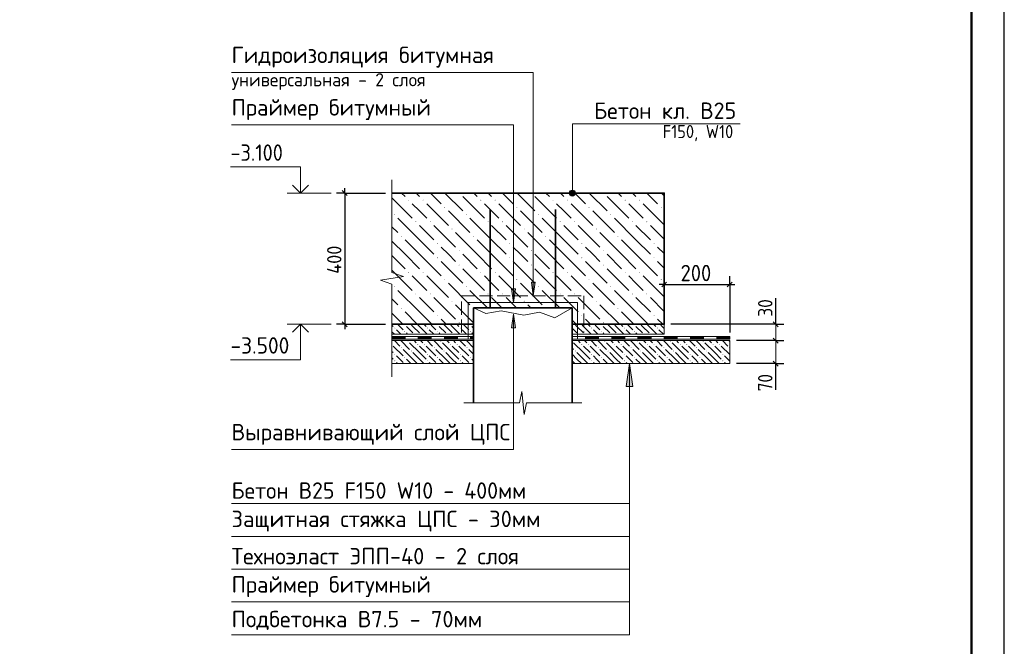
# Model space of a CAD drawing. Header units: millimetres. Extents: x 0 to 42000, y 0 to 29700.
# Tile 28 of 29: x 26992 to 42000, y 8023 to 17576. Entities that reach past the tile are written whole.
import ezdxf

# ---------------------------------------------------------------- set-up
doc = ezdxf.new("R2010")
doc.units = ezdxf.units.MM
doc.linetypes.add('______2', pattern=[270, 200, -70])
for name, color, linetype, lineweight in [('Standard', 7, 'Continuous', 25), ('Высотные отметки', 7, 'Continuous', 25), ('Позиционная метка номер позиции', 7, 'Continuous', 13), ('Примечания', 7, 'Continuous', 13), ('Размерная линия_ общее', 7, 'Continuous', 13), ('Текст_ общее', 7, 'Continuous', 25)]:
    doc.layers.add(name, color=color, linetype=linetype, lineweight=lineweight)
doc.layers.add('Размерная выноска', color=7, linetype='Continuous')
doc.styles.add('ISOCPEUR', font='txt')

msp = doc.modelspace()

# ---------------------------------------------------------------- hatches: boundary and pattern name
at = {"layer": 'Standard', "linetype": 'Continuous', "lineweight": 13, "transparency": 33554687}
for points in [[(33691, 14929), (33687, 14933), (33695, 14933)], [(34791, 14929), (34787, 14933), (34795, 14933)], [(35891, 14929), (35887, 14933), (35895, 14933)], [(32921, 14819), (32914, 14825), (32921, 14832), (32927, 14825)], [(33141, 14819), (33134, 14825), (33141, 14832), (33147, 14825)], [(33471, 14709), (33464, 14715), (33471, 14722), (33477, 14715)], [(34021, 14819), (34014, 14825), (34021, 14832), (34027, 14825)], [(34241, 14819), (34234, 14825), (34241, 14832), (34247, 14825)], [(34571, 14709), (34564, 14715), (34571, 14722), (34577, 14715)], [(35121, 14819), (35114, 14825), (35121, 14832), (35127, 14825)], [(35341, 14819), (35334, 14825), (35341, 14832), (35347, 14825)], [(35671, 14709), (35664, 14715), (35671, 14722), (35677, 14715)], [(36221, 14819), (36214, 14825), (36221, 14832), (36227, 14825)], [(36441, 14819), (36434, 14825), (36441, 14832), (36447, 14825)], [(36771, 14709), (36764, 14715), (36771, 14722), (36777, 14715)], [(32701, 14599), (32694, 14605), (32701, 14612), (32707, 14605)], [(33801, 14599), (33794, 14605), (33801, 14612), (33807, 14605)], [(34901, 14599), (34894, 14605), (34901, 14612), (34907, 14605)], [(36001, 14599), (35994, 14605), (36001, 14612), (36007, 14605)], [(33031, 14489), (33024, 14495), (33031, 14502), (33037, 14495)], [(33251, 14489), (33244, 14495), (33251, 14502), (33257, 14495)], [(34131, 14489), (34124, 14495), (34131, 14502), (34137, 14495)], [(34351, 14489), (34344, 14495), (34351, 14502), (34357, 14495)], [(35231, 14489), (35224, 14495), (35231, 14502), (35237, 14495)], [(35451, 14489), (35444, 14495), (35451, 14502), (35457, 14495)], [(36331, 14489), (36324, 14495), (36331, 14502), (36337, 14495)], [(36551, 14489), (36544, 14495), (36551, 14502), (36557, 14495)], [(32811, 14269), (32804, 14275), (32811, 14282), (32817, 14275)], [(33581, 14379), (33574, 14385), (33581, 14392), (33587, 14385)], [(33911, 14269), (33904, 14275), (33911, 14282), (33917, 14275)], [(34681, 14379), (34674, 14385), (34681, 14392), (34687, 14385)], [(35011, 14269), (35004, 14275), (35011, 14282), (35017, 14275)], [(35781, 14379), (35774, 14385), (35781, 14392), (35787, 14385)], [(36111, 14269), (36104, 14275), (36111, 14282), (36117, 14275)], [(33361, 14159), (33354, 14165), (33361, 14172), (33367, 14165)], [(34461, 14159), (34454, 14165), (34461, 14172), (34467, 14165)], [(35561, 14159), (35554, 14165), (35561, 14172), (35567, 14165)], [(36661, 14159), (36654, 14165), (36661, 14172), (36667, 14165)], [(33691, 14049), (33684, 14055), (33691, 14062), (33697, 14055)], [(34791, 14049), (34784, 14055), (34791, 14062), (34797, 14055)], [(35891, 14049), (35884, 14055), (35891, 14062), (35897, 14055)], [(33361, 13939), (33354, 13945), (33361, 13952), (33367, 13945)], [(33691, 13829), (33684, 13835), (33691, 13842), (33697, 13835)], [(34461, 13939), (34454, 13945), (34461, 13952), (34467, 13945)], [(34791, 13829), (34784, 13835), (34791, 13842), (34797, 13835)], [(35561, 13939), (35554, 13945), (35561, 13952), (35567, 13945)], [(35891, 13829), (35884, 13835), (35891, 13842), (35897, 13835)], [(36661, 13939), (36654, 13945), (36661, 13952), (36667, 13945)], [(32921, 13719), (32914, 13725), (32921, 13732), (32927, 13725)], [(33141, 13719), (33134, 13725), (33141, 13732), (33147, 13725)], [(34021, 13719), (34014, 13725), (34021, 13732), (34027, 13725)], [(34241, 13719), (34234, 13725), (34241, 13732), (34247, 13725)], [(35121, 13719), (35114, 13725), (35121, 13732), (35127, 13725)], [(35341, 13719), (35334, 13725), (35341, 13732), (35347, 13725)], [(36221, 13719), (36214, 13725), (36221, 13732), (36227, 13725)], [(36441, 13719), (36434, 13725), (36441, 13732), (36447, 13725)], [(32701, 13499), (32694, 13505), (32701, 13512), (32707, 13505)], [(33471, 13609), (33464, 13615), (33471, 13622), (33477, 13615)], [(33801, 13499), (33794, 13505), (33801, 13512), (33807, 13505)], [(34571, 13609), (34564, 13615), (34571, 13622), (34577, 13615)], [(34901, 13499), (34894, 13505), (34901, 13512), (34907, 13505)], [(35671, 13609), (35664, 13615), (35671, 13622), (35677, 13615)], [(36001, 13499), (35994, 13505), (36001, 13512), (36007, 13505)], [(36771, 13609), (36764, 13615), (36771, 13622), (36777, 13615)], [(33031, 13389), (33024, 13395), (33031, 13402), (33037, 13395)], [(33251, 13389), (33244, 13395), (33251, 13402), (33257, 13395)], [(34131, 13389), (34124, 13395), (34131, 13402), (34137, 13395)], [(34351, 13389), (34344, 13395), (34351, 13402), (34357, 13395)], [(35231, 13389), (35224, 13395), (35231, 13402), (35237, 13395)], [(35451, 13389), (35444, 13395), (35451, 13402), (35457, 13395)], [(36331, 13389), (36324, 13395), (36331, 13402), (36337, 13395)], [(36551, 13389), (36544, 13395), (36551, 13402), (36557, 13395)], [(33581, 13279), (33574, 13285), (33581, 13292), (33587, 13285)], [(34681, 13279), (34674, 13285), (34681, 13292), (34687, 13285)], [(35781, 13279), (35774, 13285), (35781, 13292), (35787, 13285)], [(32811, 13169), (32804, 13175), (32811, 13182), (32817, 13175)], [(33361, 13059), (33354, 13065), (33361, 13072), (33367, 13065)], [(33911, 13169), (33904, 13175), (33911, 13182), (33911, 13181), (33911, 13169)], [(35561, 13059), (35554, 13065), (35561, 13072), (35567, 13065)], [(36111, 13169), (36104, 13175), (36111, 13182), (36117, 13175)], [(36661, 13059), (36654, 13065), (36661, 13072), (36667, 13065)], [(32861, 12919), (32854, 12925), (32861, 12932), (32867, 12925)], [(33361, 12919), (33354, 12925), (33361, 12932), (33367, 12925)], [(33691, 12949), (33684, 12955), (33691, 12962), (33697, 12955)], [(33861, 12919), (33854, 12925), (33861, 12932), (33867, 12925)], [(35861, 12919), (35854, 12925), (35861, 12932), (35867, 12925)], [(35891, 12949), (35884, 12955), (35891, 12962), (35897, 12955)], [(36361, 12919), (36354, 12925), (36361, 12932), (36367, 12925)], [(32711, 12869), (32704, 12875), (32711, 12882), (32717, 12875)], [(32861, 12819), (32854, 12825), (32861, 12832), (32867, 12825)], [(33211, 12869), (33204, 12875), (33211, 12882), (33217, 12875)], [(33361, 12819), (33354, 12825), (33361, 12832), (33367, 12825)], [(33711, 12869), (33704, 12875), (33711, 12882), (33717, 12875)], [(33861, 12819), (33854, 12825), (33861, 12832), (33867, 12825)], [(35711, 12869), (35704, 12875), (35711, 12882), (35717, 12875)], [(35861, 12819), (35854, 12825), (35861, 12832), (35867, 12825)], [(36211, 12869), (36204, 12875), (36211, 12882), (36217, 12875)], [(36361, 12819), (36354, 12825), (36361, 12832), (36367, 12825)], [(36711, 12869), (36704, 12875), (36711, 12882), (36717, 12875)], [(32666, 12627), (32667, 12625), (32666, 12624)], [(32911, 12669), (32904, 12675), (32911, 12682), (32917, 12675)], [(33061, 12619), (33054, 12625), (33061, 12632), (33067, 12625)], [(33161, 12619), (33154, 12625), (33161, 12632), (33167, 12625)], [(33411, 12669), (33404, 12675), (33411, 12682), (33417, 12675)], [(33561, 12619), (33554, 12625), (33561, 12632), (33567, 12625)], [(33661, 12619), (33654, 12625), (33661, 12632), (33667, 12625)], [(33911, 12669), (33904, 12675), (33911, 12682), (33911, 12681), (33911, 12669)], [(35411, 12681), (35417, 12675), (35411, 12669)], [(35561, 12619), (35554, 12625), (35561, 12632), (35567, 12625)], [(35661, 12619), (35654, 12625), (35661, 12632), (35667, 12625)], [(35911, 12669), (35904, 12675), (35911, 12682), (35917, 12675)], [(36061, 12619), (36054, 12625), (36061, 12632), (36067, 12625)], [(36161, 12619), (36154, 12625), (36161, 12632), (36167, 12625)], [(36411, 12669), (36404, 12675), (36411, 12682), (36417, 12675)], [(36561, 12619), (36554, 12625), (36561, 12632), (36567, 12625)], [(36661, 12619), (36654, 12625), (36661, 12632), (36667, 12625)], [(36911, 12669), (36904, 12675), (36911, 12682), (36917, 12675)], [(37061, 12619), (37054, 12625), (37061, 12632), (37067, 12625)], [(37161, 12619), (37154, 12625), (37161, 12632), (37167, 12625)], [(37411, 12669), (37404, 12675), (37411, 12682), (37417, 12675)], [(37561, 12619), (37554, 12625), (37561, 12632), (37567, 12625)], [(37661, 12619), (37654, 12625), (37661, 12632), (37667, 12625)], [(32711, 12469), (32704, 12475), (32711, 12482), (32717, 12475)], [(32811, 12569), (32804, 12575), (32811, 12582), (32817, 12575)], [(32961, 12519), (32954, 12525), (32961, 12532), (32967, 12525)], [(33211, 12469), (33204, 12475), (33211, 12482), (33217, 12475)], [(33311, 12569), (33304, 12575), (33311, 12582), (33317, 12575)], [(33461, 12519), (33454, 12525), (33461, 12532), (33467, 12525)], [(33711, 12469), (33704, 12475), (33711, 12482), (33717, 12475)], [(33811, 12569), (33804, 12575), (33811, 12582), (33817, 12575)], [(35461, 12519), (35454, 12525), (35461, 12532), (35467, 12525)], [(35711, 12469), (35704, 12475), (35711, 12482), (35717, 12475)], [(35811, 12569), (35804, 12575), (35811, 12582), (35817, 12575)], [(35961, 12519), (35954, 12525), (35961, 12532), (35967, 12525)], [(36211, 12469), (36204, 12475), (36211, 12482), (36217, 12475)], [(36311, 12569), (36304, 12575), (36311, 12582), (36317, 12575)], [(36461, 12519), (36454, 12525), (36461, 12532), (36467, 12525)], [(36711, 12469), (36704, 12475), (36711, 12482), (36717, 12475)], [(36811, 12569), (36804, 12575), (36811, 12582), (36817, 12575)], [(36961, 12519), (36954, 12525), (36961, 12532), (36967, 12525)], [(37211, 12469), (37204, 12475), (37211, 12482), (37217, 12475)], [(37311, 12569), (37304, 12575), (37311, 12582), (37317, 12575)], [(37461, 12519), (37454, 12525), (37461, 12532), (37467, 12525)], [(37711, 12469), (37704, 12475), (37711, 12482), (37717, 12475)], [(37811, 12569), (37804, 12575), (37811, 12582), (37816, 12577), (37816, 12574)], [(32711, 12369), (32704, 12375), (32711, 12382), (32717, 12375)], [(32861, 12419), (32854, 12425), (32861, 12432), (32867, 12425)], [(33211, 12369), (33204, 12375), (33211, 12382), (33217, 12375)], [(33361, 12419), (33354, 12425), (33361, 12432), (33367, 12425)], [(33711, 12369), (33704, 12375), (33711, 12382), (33717, 12375)], [(33861, 12419), (33854, 12425), (33861, 12432), (33867, 12425)], [(35711, 12369), (35704, 12375), (35711, 12382), (35717, 12375)], [(35861, 12419), (35854, 12425), (35861, 12432), (35867, 12425)], [(36211, 12369), (36204, 12375), (36211, 12382), (36217, 12375)], [(36238, 11983), (36288, 12333), (36338, 11983)], [(36361, 12419), (36354, 12425), (36361, 12432), (36367, 12425)], [(36711, 12369), (36704, 12375), (36711, 12382), (36717, 12375)], [(36861, 12419), (36854, 12425), (36861, 12432), (36867, 12425)], [(37211, 12369), (37204, 12375), (37211, 12382), (37217, 12375)], [(37361, 12419), (37354, 12425), (37361, 12432), (37367, 12425)], [(37711, 12369), (37704, 12375), (37711, 12382), (37717, 12375)]]:
    msp.add_hatch(color=7, dxfattribs=at).paths.add_polyline_path(points, flags=16)
at = {"layer": 'Позиционная метка номер позиции', "linetype": 'Continuous', "lineweight": 13, "transparency": 33554687}
for points in [[(35371, 14933), (35461, 14933), (35455, 14956)], [(35371, 14933), (35455, 14956), (35377, 14956)], [(35377, 14911), (35461, 14933), (35371, 14933)], [(35377, 14956), (35455, 14956), (35439, 14972)], [(35377, 14956), (35439, 14972), (35394, 14972)], [(35377, 14911), (35455, 14911), (35461, 14933)], [(35394, 14894), (35455, 14911), (35377, 14911)], [(35394, 14972), (35439, 14972), (35416, 14978)], [(35394, 14894), (35439, 14894), (35455, 14911)], [(35439, 14894), (35394, 14894), (35416, 14888)]]:
    msp.add_hatch(color=7, dxfattribs=at).paths.add_polyline_path(points)
for points in [[(34851, 13575), (34821, 13365), (34791, 13575)], [(34551, 13475), (34521, 13265), (34491, 13475)], [(34491, 12879), (34521, 13089), (34551, 12879)]]:
    msp.add_hatch(color=7, dxfattribs=at).paths.add_polyline_path(points, flags=16)

# ---------------------------------------------------------------- linework, layer by layer
at = {"layer": 'Standard', "color": 7, "linetype": 'Continuous', "lineweight": -3, "transparency": 33554687}
for p, q in [((31947, 14933), (31947, 15008)), ((31947, 12933), (31947, 12858))]:
    msp.add_line(p, q, dxfattribs=at)
at = {"layer": 'Standard', "color": 251, "linetype": 'Continuous', "lineweight": -3, "true_color": 0x656565, "transparency": 33554687}
for p, q in [((31947, 14933), (31822, 14933)), ((31947, 14933), (32072, 14933)), ((31947, 14933), (32566, 14933)), ((31947, 12933), (31822, 12933)), ((31947, 12933), (32072, 12933)), ((31947, 12933), (32566, 12933))]:
    msp.add_line(p, q, dxfattribs=at)
at = {"layer": 'Standard', "color": 7, "linetype": 'Continuous', "lineweight": 25, "transparency": 33554687}
for p, q in [((31909, 14971), (31984, 14896)), ((31909, 12971), (31984, 12896))]:
    msp.add_line(p, q, dxfattribs=at)
at = {"layer": 'Standard', "color": 253, "linetype": 'Continuous', "lineweight": 13, "true_color": 0xababab, "transparency": 33554687}
for p, q in [((32666, 14860), (32976, 14550)), ((32813, 14933), (32866, 14880)), ((33033, 14933), (33086, 14880)), ((33253, 14933), (33416, 14770)), ((33473, 14933), (33746, 14660)), ((33746, 14880), (34076, 14550)), ((33913, 14933), (33966, 14880)), ((34133, 14933), (34186, 14880)), ((34353, 14933), (34516, 14770)), ((34573, 14933), (34846, 14660)), ((34846, 14880), (35176, 14550)), ((35013, 14933), (35066, 14880)), ((35233, 14933), (35286, 14880)), ((35453, 14933), (35616, 14770)), ((35673, 14933), (35946, 14660)), ((35946, 14880), (36276, 14550)), ((36113, 14933), (36166, 14880)), ((36333, 14933), (36386, 14880)), ((36553, 14933), (36716, 14770)), ((36773, 14933), (36816, 14890)), ((33086, 14660), (32976, 14770)), ((33196, 14770), (33526, 14440)), ((34186, 14660), (34076, 14770)), ((34296, 14770), (34626, 14440)), ((35286, 14660), (35176, 14770)), ((35396, 14770), (35726, 14440)), ((36386, 14660), (36276, 14770)), ((36496, 14770), (36816, 14450)), ((33196, 14550), (33086, 14660)), ((33526, 14660), (33856, 14330)), ((34296, 14550), (34186, 14660)), ((34626, 14660), (34956, 14330)), ((35396, 14550), (35286, 14660)), ((35726, 14660), (36056, 14330)), ((36496, 14550), (36386, 14660)), ((32666, 14420), (32756, 14330)), ((33086, 14220), (32756, 14550)), ((33086, 14440), (33306, 14220)), ((33306, 14440), (33636, 14110)), ((34186, 14220), (33856, 14550)), ((34186, 14440), (34406, 14220)), ((34406, 14440), (34736, 14110)), ((35286, 14220), (34956, 14550)), ((35286, 14440), (35506, 14220)), ((35506, 14440), (35836, 14110)), ((36386, 14220), (36056, 14550)), ((36386, 14440), (36606, 14220)), ((36606, 14440), (36816, 14230)), ((33966, 14000), (33636, 14330)), ((35066, 14000), (34736, 14330)), ((36166, 14000), (35836, 14330)), ((32866, 14000), (32666, 14200)), ((32866, 14220), (33086, 14000)), ((33086, 14220), (33306, 14000)), ((33526, 14000), (33416, 14110)), ((33966, 14220), (34186, 14000)), ((34186, 14220), (34406, 14000)), ((34626, 14000), (34516, 14110)), ((35066, 14220), (35286, 14000)), ((35286, 14220), (35506, 14000)), ((35726, 14000), (35616, 14110)), ((36166, 14220), (36386, 14000)), ((36386, 14220), (36606, 14000)), ((36816, 14010), (36716, 14110)), ((32666, 13980), (32866, 13780)), ((32866, 14000), (33086, 13780)), ((33086, 14000), (33416, 13670)), ((33636, 13890), (33526, 14000)), ((33746, 14000), (33966, 13780)), ((33966, 14000), (34186, 13780)), ((34186, 14000), (34516, 13670)), ((34736, 13890), (34626, 14000)), ((34846, 14000), (35066, 13780)), ((35066, 14000), (35286, 13780)), ((35286, 14000), (35616, 13670)), ((35836, 13890), (35726, 14000)), ((35946, 14000), (36166, 13780)), ((36166, 14000), (36386, 13780)), ((36386, 14000), (36716, 13670)), ((33416, 13890), (33746, 13560)), ((34516, 13890), (34846, 13560)), ((35616, 13890), (35946, 13560)), ((36716, 13890), (36816, 13790)), ((32666, 13760), (32976, 13450)), ((33086, 13560), (32976, 13670)), ((33196, 13670), (33526, 13340)), ((33746, 13780), (34076, 13450)), ((34186, 13560), (34076, 13670)), ((34296, 13670), (34626, 13340)), ((34846, 13780), (35176, 13450)), ((35286, 13560), (35176, 13670)), ((35396, 13670), (35726, 13340)), ((35946, 13780), (36276, 13450)), ((36386, 13560), (36276, 13670)), ((36496, 13670), (36816, 13350)), ((33196, 13450), (33086, 13560)), ((33526, 13560), (33856, 13230)), ((34296, 13450), (34186, 13560)), ((34626, 13560), (34956, 13230)), ((35396, 13450), (35286, 13560)), ((35726, 13560), (36056, 13230)), ((36496, 13450), (36386, 13560)), ((33086, 13120), (32756, 13450)), ((34123, 13183), (33856, 13450)), ((35223, 13183), (34956, 13450)), ((36386, 13120), (36056, 13450)), ((32666, 13320), (32756, 13230)), ((33086, 13340), (33306, 13120)), ((33306, 13340), (33636, 13010)), ((33911, 12955), (33636, 13230)), ((34186, 13340), (34343, 13183)), ((34406, 13340), (34563, 13183)), ((34783, 13183), (34736, 13230)), ((35286, 13340), (35506, 13120)), ((35506, 13340), (35836, 13010)), ((36133, 12933), (35836, 13230)), ((36386, 13340), (36606, 13120)), ((36606, 13340), (36816, 13130)), ((32833, 12933), (32666, 13100)), ((32866, 13120), (33053, 12933)), ((33086, 13120), (33273, 12933)), ((36166, 13120), (36353, 12933)), ((36386, 13120), (36573, 12933)), ((32666, 12920), (32686, 12900)), ((32786, 12900), (32753, 12933)), ((32986, 12900), (32953, 12933)), ((33053, 12933), (33086, 12900)), ((33153, 12933), (33186, 12900)), ((33286, 12900), (33253, 12933)), ((33493, 12933), (33416, 13010)), ((33486, 12900), (33453, 12933)), ((33553, 12933), (33586, 12900)), ((33653, 12933), (33686, 12900)), ((33786, 12900), (33753, 12933)), ((35411, 12995), (35473, 12933)), ((35486, 12900), (35453, 12933)), ((35553, 12933), (35586, 12900)), ((35693, 12933), (35616, 13010)), ((35653, 12933), (35686, 12900)), ((35786, 12900), (35753, 12933)), ((35986, 12900), (35953, 12933)), ((36053, 12933), (36086, 12900)), ((36153, 12933), (36186, 12900)), ((36286, 12900), (36253, 12933)), ((36486, 12900), (36453, 12933)), ((36553, 12933), (36586, 12900)), ((36653, 12933), (36686, 12900)), ((36793, 12933), (36716, 13010)), ((36786, 12900), (36753, 12933)), ((32666, 12820), (32703, 12783)), ((32736, 12850), (32803, 12783)), ((32836, 12850), (32786, 12900)), ((32886, 12900), (32986, 12800)), ((32886, 12800), (32903, 12783)), ((32986, 12900), (33086, 12800)), ((33086, 12900), (33203, 12783)), ((33236, 12850), (33303, 12783)), ((33336, 12850), (33286, 12900)), ((33386, 12900), (33486, 12800)), ((33386, 12800), (33403, 12783)), ((33486, 12900), (33586, 12800)), ((33586, 12900), (33703, 12783)), ((33736, 12850), (33803, 12783)), ((33836, 12850), (33786, 12900)), ((33886, 12900), (33911, 12875)), ((33886, 12800), (33903, 12783)), ((35411, 12875), (35486, 12800)), ((35486, 12900), (35586, 12800)), ((35586, 12900), (35703, 12783)), ((35736, 12850), (35803, 12783)), ((35836, 12850), (35786, 12900)), ((35886, 12900), (35986, 12800)), ((35886, 12800), (35903, 12783)), ((35986, 12900), (36086, 12800)), ((36086, 12900), (36203, 12783)), ((36236, 12850), (36303, 12783)), ((36336, 12850), (36286, 12900)), ((36386, 12900), (36486, 12800)), ((36386, 12800), (36403, 12783)), ((36486, 12900), (36586, 12800)), ((36586, 12900), (36703, 12783)), ((36736, 12850), (36803, 12783)), ((36816, 12870), (36786, 12900)), ((32703, 12683), (32786, 12600)), ((32803, 12683), (32936, 12550)), ((33086, 12500), (32936, 12650)), ((33003, 12683), (33036, 12650)), ((33136, 12650), (33103, 12683)), ((33203, 12683), (33286, 12600)), ((33303, 12683), (33436, 12550)), ((33586, 12500), (33436, 12650)), ((33503, 12683), (33536, 12650)), ((33636, 12650), (33603, 12683)), ((33703, 12683), (33786, 12600)), ((33803, 12683), (33911, 12575)), ((35586, 12500), (35436, 12650)), ((35503, 12683), (35536, 12650)), ((35636, 12650), (35603, 12683)), ((35703, 12683), (35786, 12600)), ((35803, 12683), (35936, 12550)), ((36086, 12500), (35936, 12650)), ((36003, 12683), (36036, 12650)), ((36136, 12650), (36103, 12683)), ((36203, 12683), (36286, 12600)), ((36303, 12683), (36436, 12550)), ((36586, 12500), (36436, 12650)), ((36503, 12683), (36536, 12650)), ((36636, 12650), (36603, 12683)), ((36703, 12683), (36786, 12600)), ((36803, 12683), (36936, 12550)), ((37086, 12500), (36936, 12650)), ((37003, 12683), (37036, 12650)), ((37136, 12650), (37103, 12683)), ((37203, 12683), (37286, 12600)), ((37303, 12683), (37436, 12550)), ((37586, 12500), (37436, 12650)), ((37503, 12683), (37536, 12650)), ((37636, 12650), (37603, 12683)), ((37703, 12683), (37786, 12600)), ((37803, 12683), (37816, 12670)), ((32666, 12520), (32686, 12500)), ((32686, 12600), (32836, 12450)), ((32986, 12400), (32836, 12550)), ((32986, 12500), (33086, 12400)), ((33086, 12600), (33186, 12500)), ((33086, 12500), (33186, 12400)), ((33186, 12600), (33336, 12450)), ((33486, 12400), (33336, 12550)), ((33486, 12500), (33586, 12400)), ((33586, 12600), (33686, 12500)), ((33586, 12500), (33686, 12400)), ((33686, 12600), (33836, 12450)), ((33911, 12475), (33836, 12550)), ((35411, 12575), (35436, 12550)), ((35486, 12400), (35411, 12475)), ((35486, 12500), (35586, 12400)), ((35586, 12600), (35686, 12500)), ((35586, 12500), (35686, 12400)), ((35686, 12600), (35836, 12450)), ((35986, 12400), (35836, 12550)), ((35986, 12500), (36086, 12400)), ((36086, 12600), (36186, 12500)), ((36086, 12500), (36186, 12400)), ((36186, 12600), (36336, 12450)), ((36486, 12400), (36336, 12550)), ((36486, 12500), (36586, 12400)), ((36586, 12600), (36686, 12500)), ((36586, 12500), (36686, 12400)), ((36686, 12600), (36836, 12450)), ((36986, 12400), (36836, 12550)), ((36986, 12500), (37086, 12400)), ((37086, 12600), (37186, 12500)), ((37086, 12500), (37186, 12400)), ((37186, 12600), (37336, 12450)), ((37486, 12400), (37336, 12550)), ((37486, 12500), (37586, 12400)), ((37586, 12600), (37686, 12500)), ((37586, 12500), (37686, 12400)), ((37686, 12600), (37816, 12470)), ((32666, 12420), (32686, 12400)), ((32786, 12400), (32736, 12450)), ((32736, 12350), (32753, 12333)), ((32836, 12350), (32786, 12400)), ((32886, 12400), (32953, 12333)), ((32986, 12400), (33053, 12333)), ((33086, 12400), (33153, 12333)), ((33286, 12400), (33236, 12450)), ((33236, 12350), (33253, 12333)), ((33336, 12350), (33286, 12400)), ((33386, 12400), (33453, 12333)), ((33486, 12400), (33553, 12333)), ((33586, 12400), (33653, 12333)), ((33786, 12400), (33736, 12450)), ((33736, 12350), (33753, 12333)), ((33836, 12350), (33786, 12400)), ((33886, 12400), (33911, 12375)), ((35411, 12375), (35453, 12333)), ((35486, 12400), (35553, 12333)), ((35586, 12400), (35653, 12333)), ((35786, 12400), (35736, 12450)), ((35736, 12350), (35753, 12333)), ((35836, 12350), (35786, 12400)), ((35886, 12400), (35953, 12333)), ((35986, 12400), (36053, 12333)), ((36086, 12400), (36153, 12333)), ((36286, 12400), (36236, 12450)), ((36236, 12350), (36253, 12333)), ((36336, 12350), (36286, 12400)), ((36386, 12400), (36453, 12333)), ((36486, 12400), (36553, 12333)), ((36586, 12400), (36653, 12333)), ((36786, 12400), (36736, 12450)), ((36736, 12350), (36753, 12333)), ((36836, 12350), (36786, 12400)), ((36886, 12400), (36953, 12333)), ((36986, 12400), (37053, 12333)), ((37086, 12400), (37153, 12333)), ((37286, 12400), (37236, 12450)), ((37236, 12350), (37253, 12333)), ((37336, 12350), (37286, 12400)), ((37386, 12400), (37453, 12333)), ((37486, 12400), (37553, 12333)), ((37586, 12400), (37653, 12333)), ((37786, 12400), (37736, 12450)), ((37736, 12350), (37753, 12333)), ((37816, 12370), (37786, 12400))]:
    msp.add_line(p, q, dxfattribs=at)
at = {"layer": 'Standard', "color": 7, "linetype": 'Continuous', "lineweight": 35, "transparency": 33554687}
for p, q in [((34161, 13183), (34161, 14683)), ((35161, 13183), (35161, 14683)), ((33911, 12933), (32666, 12933))]:
    msp.add_line(p, q, dxfattribs=at)
at = {"layer": 'Standard', "color": 7, "linetype": '______2', "lineweight": 18, "transparency": 33554687}
for p, q in [((33729, 12808), (33729, 13365)), ((33729, 13365), (35593, 13365)), ((35593, 13365), (35593, 12808))]:
    msp.add_line(p, q, dxfattribs=at)
at = {"layer": 'Standard', "color": 7, "linetype": 'Continuous', "lineweight": 13, "transparency": 33554687}
for p, q in [((33911, 12783), (32666, 12783)), ((33911, 12683), (32666, 12683)), ((33911, 12333), (32666, 12333)), ((36238, 11983), (36288, 12333)), ((36288, 12333), (36288, 8199)), ((36288, 12333), (36288, 12333)), ((36288, 12333), (36288, 12333)), ((36288, 12333), (36288, 12333)), ((36288, 12333), (36338, 11983)), ((36338, 11983), (36238, 11983)), ((36288, 11983), (36288, 11958))]:
    msp.add_line(p, q, dxfattribs=at)
at = {"layer": 'Standard', "color": 7, "linetype": 'Continuous', "lineweight": 18, "transparency": 33554687}
for p, q in [((32666, 12746), (33066, 12746)), ((32666, 12746), (32666, 12708)), ((32666, 12738), (32866, 12738)), ((32666, 12731), (32866, 12731)), ((32666, 12723), (32866, 12723)), ((32666, 12716), (32866, 12716)), ((32666, 12708), (33066, 12708)), ((32866, 12746), (32866, 12708)), ((33066, 12746), (33466, 12746)), ((33066, 12746), (33066, 12708)), ((33066, 12746), (33066, 12708)), ((33066, 12738), (33266, 12738)), ((33066, 12731), (33266, 12731)), ((33066, 12723), (33266, 12723)), ((33066, 12716), (33266, 12716)), ((33066, 12708), (33466, 12708)), ((33266, 12746), (33266, 12708)), ((33466, 12746), (33866, 12746)), ((33466, 12746), (33466, 12708)), ((33466, 12746), (33466, 12708)), ((33466, 12738), (33666, 12738)), ((33466, 12731), (33666, 12731)), ((33466, 12723), (33666, 12723)), ((33466, 12716), (33666, 12716)), ((33466, 12708), (33866, 12708)), ((33666, 12746), (33666, 12708)), ((33866, 12746), (33911, 12746)), ((33866, 12746), (33866, 12708)), ((33866, 12746), (33866, 12708)), ((33866, 12738), (33911, 12738)), ((33866, 12731), (33911, 12731)), ((33866, 12723), (33911, 12723)), ((33866, 12716), (33911, 12716)), ((33866, 12708), (33911, 12708)), ((35416, 12746), (35411, 12746)), ((35416, 12738), (35411, 12738)), ((35416, 12731), (35411, 12731)), ((35416, 12723), (35411, 12723)), ((35416, 12716), (35411, 12716)), ((35416, 12708), (35411, 12708)), ((35816, 12746), (35416, 12746)), ((35416, 12746), (35416, 12708)), ((35416, 12746), (35416, 12708)), ((35816, 12708), (35416, 12708)), ((35616, 12746), (35616, 12708)), ((35816, 12738), (35616, 12738)), ((35816, 12731), (35616, 12731)), ((35816, 12723), (35616, 12723)), ((35816, 12716), (35616, 12716)), ((36216, 12746), (35816, 12746)), ((35816, 12746), (35816, 12708)), ((35816, 12746), (35816, 12708)), ((36216, 12708), (35816, 12708)), ((36016, 12746), (36016, 12708)), ((36216, 12738), (36016, 12738)), ((36216, 12731), (36016, 12731)), ((36216, 12723), (36016, 12723)), ((36216, 12716), (36016, 12716)), ((36616, 12746), (36216, 12746)), ((36216, 12746), (36216, 12708)), ((36216, 12746), (36216, 12708)), ((36616, 12708), (36216, 12708)), ((36416, 12746), (36416, 12708)), ((36616, 12738), (36416, 12738)), ((36616, 12731), (36416, 12731)), ((36616, 12723), (36416, 12723)), ((36616, 12716), (36416, 12716)), ((37016, 12746), (36616, 12746)), ((36616, 12746), (36616, 12708)), ((36616, 12746), (36616, 12708)), ((37016, 12708), (36616, 12708)), ((36816, 12746), (36816, 12708)), ((37016, 12738), (36816, 12738)), ((37016, 12731), (36816, 12731)), ((37016, 12723), (36816, 12723)), ((37016, 12716), (36816, 12716)), ((37416, 12746), (37016, 12746)), ((37016, 12746), (37016, 12708)), ((37016, 12746), (37016, 12708)), ((37416, 12708), (37016, 12708)), ((37216, 12746), (37216, 12708)), ((37416, 12738), (37216, 12738)), ((37416, 12731), (37216, 12731)), ((37416, 12723), (37216, 12723)), ((37416, 12716), (37216, 12716)), ((37816, 12746), (37416, 12746)), ((37416, 12746), (37416, 12708)), ((37416, 12746), (37416, 12708)), ((37816, 12708), (37416, 12708)), ((37616, 12746), (37616, 12708)), ((37816, 12738), (37616, 12738)), ((37816, 12731), (37616, 12731)), ((37816, 12723), (37616, 12723)), ((37816, 12716), (37616, 12716)), ((37816, 12746), (37816, 12708))]:
    msp.add_line(p, q, dxfattribs=at)
at = {"layer": 'Standard', "color": 7, "linetype": 'Continuous', "lineweight": 25, "transparency": 33554687}
msp.add_lwpolyline([(0, 0), (42000, 0), (42000, 29700), (0, 29700), (0, 0)], close=True, dxfattribs=at)
at = {"layer": 'Standard', "color": 7, "linetype": 'Continuous', "lineweight": 50, "transparency": 33554687}
msp.add_lwpolyline([(2000, 29200), (41500, 29200), (41500, 500), (2000, 500), (2000, 29200)], close=True, dxfattribs=at)
at = {"layer": 'Standard', "color": 7, "linetype": 'Continuous', "lineweight": 13, "transparency": 33554687}
for points in [[(41500, 29200), (2000, 29200), (2000, 6000), (41500, 6000), (41500, 29200)], [(36816, 12933), (36816, 12783), (35411, 12783)], [(35411, 12683), (37816, 12683), (37816, 12333), (35411, 12333)]]:
    msp.add_lwpolyline(points, dxfattribs=at)
at = {"layer": 'Standard', "color": 7, "linetype": 'Continuous', "lineweight": -3, "transparency": 33554687}
msp.add_lwpolyline([(31947, 14933), (31947, 13655), (31947, 13655), (31947, 12933)], dxfattribs=at)
at = {"layer": 'Standard', "color": 7, "linetype": 'Continuous', "lineweight": 35, "transparency": 33554687}
for points in [[(32666, 14933), (36816, 14933), (36816, 12933), (35411, 12933)], [(33911, 11733), (33911, 13183), (35411, 13183), (35411, 11733)]]:
    msp.add_lwpolyline(points, dxfattribs=at)
at = {"layer": 'Standard', "color": 7, "linetype": 'Continuous', "lineweight": 18, "transparency": 33554687}
msp.add_lwpolyline([(33829, 12708), (33829, 13265), (35493, 13265), (35493, 12708)], dxfattribs=at)
at = {"layer": 'Standard', "color": 251, "linetype": 'Continuous', "lineweight": 13, "true_color": 0x656565, "transparency": 33554687}
msp.add_lwpolyline([(33911, 13183), (34099, 13099), (34333, 13139), (34678, 13070), (34915, 13118), (35151, 13029), (35411, 13183)], dxfattribs=at)
at = {"layer": 'Высотные отметки', "color": 7, "linetype": 'Continuous', "lineweight": 13, "transparency": 33554687}
for p, q in [((31071, 14933), (31738, 14933)), ((31071, 12933), (31738, 12933))]:
    msp.add_line(p, q, dxfattribs=at)
for points in [[(31271, 14933), (31271, 15333), (30205, 15333)], [(31271, 12933), (31271, 12393), (30205, 12393)]]:
    msp.add_lwpolyline(points, dxfattribs=at)
at = {"layer": 'Высотные отметки', "color": 7, "linetype": 'Continuous', "lineweight": 35, "transparency": 33554687}
for points in [[(31392, 15054), (31271, 14933), (31150, 15054)], [(31392, 12812), (31271, 12933), (31150, 12812)]]:
    msp.add_lwpolyline(points, dxfattribs=at)
at = {"layer": 'Позиционная метка номер позиции', "color": 7, "linetype": 'Continuous', "lineweight": 13, "transparency": 33554687}
for p, q in [((35371, 14933), (35371, 14933)), ((35416, 14978), (35416, 14978)), ((35416, 14888), (35416, 14888)), ((35461, 14933), (35461, 14933)), ((34821, 13365), (34791, 13575)), ((34791, 13575), (34851, 13575)), ((34821, 13575), (34821, 13590)), ((34851, 13575), (34821, 13365)), ((34521, 13265), (34491, 13475)), ((34491, 13475), (34551, 13475)), ((34521, 13475), (34521, 13490)), ((34551, 13475), (34521, 13265)), ((34821, 13365), (34821, 13365)), ((34821, 13365), (34821, 13365)), ((34821, 13365), (34821, 13365)), ((34521, 13265), (34521, 13265)), ((34521, 13265), (34521, 13265)), ((34521, 13265), (34521, 13265)), ((34491, 12879), (34521, 13089)), ((34521, 13089), (34521, 13089)), ((34521, 13089), (34521, 13089)), ((34521, 13089), (34521, 13089)), ((34521, 13089), (34551, 12879)), ((34551, 12879), (34491, 12879)), ((34521, 12879), (34521, 12864)), ((36288, 10199), (30222, 10199)), ((36288, 9699), (30222, 9699)), ((36288, 9199), (30222, 9199)), ((36288, 8699), (30222, 8699)), ((36288, 8199), (30222, 8199))]:
    msp.add_line(p, q, dxfattribs=at)
for points in [[(34821, 13365), (34821, 16772), (30222, 16772)], [(34521, 13265), (34521, 15972), (30222, 15972)], [(35416, 14933), (35416, 15990), (37972, 15990)], [(34521, 13089), (34521, 11022), (30222, 11022)]]:
    msp.add_lwpolyline(points, dxfattribs=at)
msp.add_circle((35416, 14933), 45, dxfattribs=at)
at = {"layer": 'Примечания', "color": 7, "linetype": 'Continuous', "lineweight": 13, "transparency": 33554687}
for p, q in [((32666, 15133), (32666, 13723)), ((32841, 13663), (32491, 13603)), ((32666, 13723), (32841, 13663)), ((32491, 13603), (32666, 13543)), ((32666, 13543), (32666, 12133)), ((32666, 12133), (32666, 12133)), ((34609, 11733), (34645, 11908)), ((34645, 11908), (34681, 11558)), ((33763, 11733), (34609, 11733)), ((34681, 11558), (34717, 11733)), ((34717, 11733), (35563, 11733)), ((35563, 11733), (35563, 11733))]:
    msp.add_line(p, q, dxfattribs=at)
at = {"layer": 'Размерная выноска', "color": 7, "linetype": 'Continuous', "lineweight": -3, "transparency": 33554687}
for p, q in [((38516, 12933), (38516, 13333)), ((38516, 11933), (38516, 12333))]:
    msp.add_line(p, q, dxfattribs=at)
at = {"layer": 'Размерная линия_ общее', "color": 253, "linetype": 'Continuous', "lineweight": -3, "true_color": 0xa0a0a0, "transparency": 33554687}
for p, q in [((36816, 13539), (36816, 13664)), ((37816, 13539), (37816, 13664)), ((36816, 13539), (36816, 13414)), ((36816, 13539), (36816, 13033)), ((37816, 13539), (37816, 13414)), ((37816, 13539), (37816, 12808)), ((38516, 12933), (38391, 12933)), ((38516, 12933), (38641, 12933)), ((38516, 12683), (38391, 12683)), ((38516, 12683), (38641, 12683)), ((38516, 12333), (38391, 12333)), ((38516, 12333), (38641, 12333))]:
    msp.add_line(p, q, dxfattribs=at)
at = {"layer": 'Размерная линия_ общее', "color": 7, "linetype": 'Continuous', "lineweight": -3, "transparency": 33554687}
for p, q in [((36816, 13539), (36741, 13539)), ((36816, 13539), (37816, 13539)), ((37816, 13539), (37891, 13539))]:
    msp.add_line(p, q, dxfattribs=at)
at = {"layer": 'Размерная линия_ общее', "color": 7, "linetype": 'Continuous', "lineweight": 25, "transparency": 33554687}
for p, q in [((36778, 13502), (36853, 13577)), ((37778, 13502), (37853, 13577)), ((38479, 12971), (38554, 12896)), ((38479, 12721), (38554, 12646)), ((38479, 12371), (38554, 12296))]:
    msp.add_line(p, q, dxfattribs=at)
at = {"layer": 'Размерная линия_ общее', "color": 7, "linetype": 'Continuous', "lineweight": 13, "transparency": 33554687}
for p, q in [((38516, 12933), (38516, 13008)), ((38516, 12933), (38516, 12683)), ((38516, 12683), (38516, 12333)), ((38516, 12333), (38516, 12258))]:
    msp.add_line(p, q, dxfattribs=at)
at = {"layer": 'Размерная линия_ общее', "color": 253, "linetype": 'Continuous', "lineweight": -3, "true_color": 0xa0a0a0, "transparency": 33554687}
for points in [[(38516, 12933), (38499, 12933), (38499, 12933), (36916, 12933)], [(38516, 12683), (38499, 12683), (38499, 12683), (37916, 12683)], [(38516, 12333), (38499, 12333), (38499, 12333), (37916, 12333)]]:
    msp.add_lwpolyline(points, dxfattribs=at)

# ---------------------------------------------------------------- texts
at = {"layer": 'Standard', "color": 7, "linetype": 'Continuous', "lineweight": 25, "transparency": 33554687, "insert": (31897, 13702), "char_height": 220, "width": 584.44, "attachment_point": 7, "rotation": 90, "style": 'ISOCPEUR'}
msp.add_mtext('\\W0.92;400', dxfattribs=at)
at = {"layer": 'Высотные отметки', "color": 7, "linetype": 'Continuous', "lineweight": 25, "transparency": 33554687, "char_height": 250, "attachment_point": 7, "style": 'ISOCPEUR'}
for s, insert, width in [('\\W0.90;-3.100', (30205, 15425), 1011.77), ('\\W0.95;-3.500', (30205, 12485), 1067.87)]:
    msp.add_mtext(s, dxfattribs=dict(at, insert=insert, width=width))
at = {"layer": 'Размерная линия_ общее', "color": 7, "linetype": 'Continuous', "lineweight": 25, "transparency": 33554687, "insert": (37066, 13589), "char_height": 250, "width": 638.63, "attachment_point": 7, "style": 'ISOCPEUR'}
msp.add_mtext('\\W0.91;200', dxfattribs=at)
at = {"layer": 'Размерная линия_ общее', "color": 7, "linetype": 'Continuous', "lineweight": 25, "transparency": 33554687, "char_height": 220, "attachment_point": 7, "rotation": 90, "style": 'ISOCPEUR'}
for s, insert, width in [('\\W0.87;30', (38466, 13049), 403.92), ('\\W0.87;70', (38466, 11910), 403.93)]:
    msp.add_mtext(s, dxfattribs=dict(at, insert=insert, width=width))
at = {"layer": 'Текст_ общее', "color": 7, "linetype": 'Continuous', "lineweight": 25, "transparency": 33554687, "attachment_point": 7, "style": 'ISOCPEUR'}
for s, insert, char_height, width in [('\\W0.99;Гидроизоляция битумная', (30222, 16846), 250, 4058.19), ('\\W0.99;универсальная - 2 слоя', (30222, 16506), 200, 3117.01), ('\\W0.98;Праймер битумный', (30222, 16046), 250, 3071.13), ('\\W0.98;Бетон кл. В25', (35747, 16064), 250, 2345.98), ('\\W0.91;F150, W10', (36793, 15724), 200, 1260.04), ('\\W0.99;Выравнивающий слой ЦПС', (30222, 11096), 250, 4183.96), ('\\W0.97;Бетон В25 F150 W10 - 400мм', (30222, 10273), 250, 4718.86), ('\\W0.99;Защитная стяжка ЦПС - 30мм', (30222, 9773), 250, 4984.3), ('\\W0.99;Техноэласт ЭПП-40 - 2 слоя', (30222, 9273), 250, 4721.46), ('\\W0.98;Праймер битумный', (30222, 8773), 250, 3071.13), ('\\W0.99;Подбетонка В7.5 - 70мм', (30222, 8273), 250, 3971.19)]:
    msp.add_mtext(s, dxfattribs=dict(at, insert=insert, char_height=char_height, width=width))

doc.saveas('drawing.dxf')
